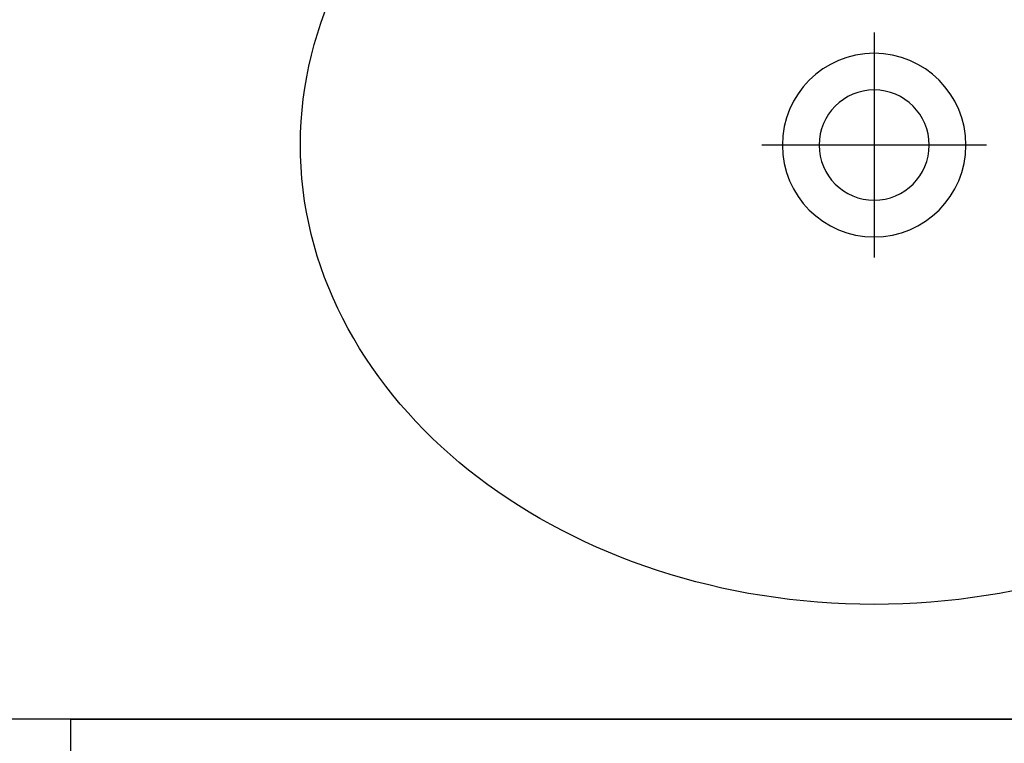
# Model space of a CAD drawing. Header units: millimetres. Extents: x 6161 to 8965, y -9035 to -5431.
# Tile 202 of 256: x 6937 to 6980, y -6625 to -6593. Entities that reach past the tile are written whole.
import ezdxf

# ---------------------------------------------------------------- set-up
doc = ezdxf.new("R2010")
doc.units = ezdxf.units.MM
doc.linetypes.add('DASHED', pattern=[19.05, 12.7, -6.35])
doc.layers.add('Wyposazenie Wew - Urzadzenia Sanitarne', color=6, linetype='Continuous')

# ---------------------------------------------------------------- blocks, each defined once
blk = doc.blocks.new('Modul_MOP')
at = {"color": 9, "true_color": 0xb8b8b8}
for points in [[(0, -25.1), (0, -34.9)], [(-4.9, -30), (4.9, -30)]]:
    blk.add_lwpolyline(points, dxfattribs=at)
at = {"color": 9, "linetype": 'DASHED', "ltscale": 5, "true_color": 0xb8b8b8}
blk.add_lwpolyline([(-35, -55), (-35, -105), (35, -105), (35, -55), (-35, -55), (35, -105), (-35, -105), (35, -55)], dxfattribs=at)
for radius in [4, 2.4]:
    blk.add_circle((0, -30), radius)
blk.add_ellipse((0, -30), major_axis=(-25, 0), ratio=0.8, start_param=4.807479, end_param=10.900484)
blk.add_point((0, -55))

msp = doc.modelspace()

# ---------------------------------------------------------------- linework, layer by layer
at = {"layer": 'Wyposazenie Wew - Urzadzenia Sanitarne'}
msp.add_lwpolyline([(7013.833, -6623.817), (6518.833, -6623.817), (6518.833, -6568.817), (7013.833, -6568.817)], close=True, dxfattribs=at)

# ---------------------------------------------------------------- block references
at = {"layer": 'Wyposazenie Wew - Urzadzenia Sanitarne', "xscale": -1}
msp.add_blockref('Modul_MOP', (6973.833, -6568.817), dxfattribs=at)

doc.saveas('drawing.dxf')
